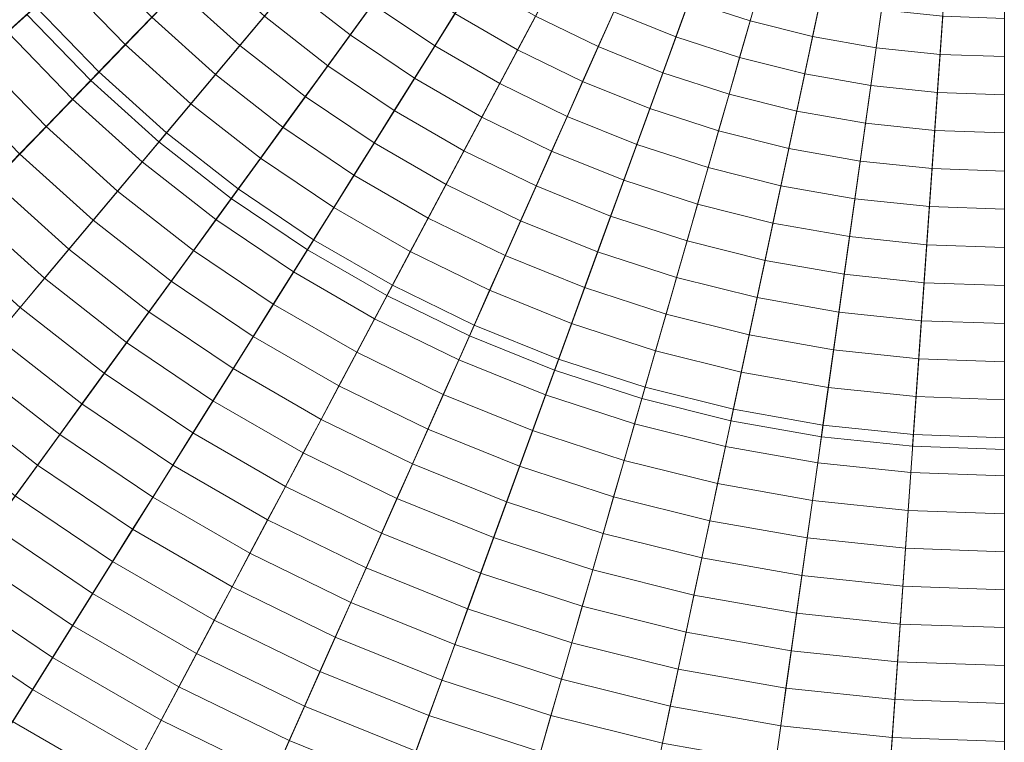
# Model space of a CAD drawing. Header units: centimetres. Extents: x -3.01 to 4.18, y -5.46 to 1.74.
# Tile 185 of 256: x -0.16 to 0.59, y -3.08 to -2.53. Entities that reach past the tile are written whole.
import ezdxf

# ---------------------------------------------------------------- set-up
doc = ezdxf.new("R2010")
doc.units = ezdxf.units.CM
doc.header["$LTSCALE"] = 2.54
doc.layers.add('Lucido design-1', color=7, linetype='Continuous')

# ---------------------------------------------------------------- blocks, each defined once
blk = doc.blocks.new('Gruppo-1')
at = {"color": 142, "linetype": 'Continuous', "lineweight": 9}
for points in [[(-0.15636, -2.52921, 36.39157), (-0.1079, -2.57939, 36.39157), (0.58636, -1.86046, 36.39157), (-0.15636, -2.52921, 36.39157)], [(0.58636, -1.86046, 37.29882), (-0.1079, -2.57939, 37.29882), (-0.15636, -2.52921, 37.29882), (0.58636, -1.86046, 37.29882)], [(-0.1079, -2.57939, 36.39157), (-0.05606, -2.62607, 36.39157), (0.58636, -1.86046, 36.39157), (-0.1079, -2.57939, 36.39157)], [(0.58636, -1.86046, 37.29882), (-0.05606, -2.62607, 37.29882), (-0.1079, -2.57939, 37.29882), (0.58636, -1.86046, 37.29882)], [(-0.05606, -2.62607, 36.39157), (-0.00109, -2.66902, 36.39157), (0.58636, -1.86046, 36.39157), (-0.05606, -2.62607, 36.39157)], [(0.58636, -1.86046, 37.29882), (-0.00109, -2.66902, 37.29882), (-0.05606, -2.62607, 37.29882), (0.58636, -1.86046, 37.29882)], [(-0.00109, -2.66902, 36.39157), (0.05674, -2.70803, 36.39157), (0.58636, -1.86046, 36.39157), (-0.00109, -2.66902, 36.39157)], [(0.58636, -1.86046, 37.29882), (0.05674, -2.70803, 37.29882), (-0.00109, -2.66902, 37.29882), (0.58636, -1.86046, 37.29882)], [(0.05674, -2.70803, 36.39157), (0.11715, -2.74291, 36.39157), (0.58636, -1.86046, 36.39157), (0.05674, -2.70803, 36.39157)], [(0.58636, -1.86046, 37.29882), (0.11715, -2.74291, 37.29882), (0.05674, -2.70803, 37.29882), (0.58636, -1.86046, 37.29882)], [(0.11715, -2.74291, 36.39157), (0.17985, -2.77349, 36.39157), (0.58636, -1.86046, 36.39157), (0.11715, -2.74291, 36.39157)], [(0.58636, -1.86046, 37.29882), (0.17985, -2.77349, 37.29882), (0.11715, -2.74291, 37.29882), (0.58636, -1.86046, 37.29882)], [(0.17985, -2.77349, 36.39157), (0.24453, -2.79962, 36.39157), (0.58636, -1.86046, 36.39157), (0.17985, -2.77349, 36.39157)], [(0.58636, -1.86046, 37.29882), (0.24453, -2.79962, 37.29882), (0.17985, -2.77349, 37.29882), (0.58636, -1.86046, 37.29882)], [(0.24453, -2.79962, 36.39157), (0.31088, -2.82118, 36.39157), (0.58636, -1.86046, 36.39157), (0.24453, -2.79962, 36.39157)], [(0.58636, -1.86046, 37.29882), (0.31088, -2.82118, 37.29882), (0.24453, -2.79962, 37.29882), (0.58636, -1.86046, 37.29882)], [(0.31088, -2.82118, 36.39157), (0.37857, -2.83806, 36.39157), (0.58636, -1.86046, 36.39157), (0.31088, -2.82118, 36.39157)], [(0.58636, -1.86046, 37.29882), (0.37857, -2.83806, 37.29882), (0.31088, -2.82118, 37.29882), (0.58636, -1.86046, 37.29882)], [(0.37857, -2.83806, 36.39157), (0.44727, -2.85017, 36.39157), (0.58636, -1.86046, 36.39157), (0.37857, -2.83806, 36.39157)], [(0.58636, -1.86046, 37.29882), (0.44727, -2.85017, 37.29882), (0.37857, -2.83806, 37.29882), (0.58636, -1.86046, 37.29882)], [(0.44727, -2.85017, 36.39157), (0.51664, -2.85746, 36.39157), (0.58636, -1.86046, 36.39157), (0.44727, -2.85017, 36.39157)], [(0.58636, -1.86046, 37.29882), (0.51664, -2.85746, 37.29882), (0.44727, -2.85017, 37.29882), (0.58636, -1.86046, 37.29882)], [(0.51664, -2.85746, 36.39157), (0.58636, -2.8599, 36.39157), (0.58636, -1.86046, 36.39157), (0.51664, -2.85746, 36.39157)], [(0.58636, -1.86046, 37.29882), (0.58636, -2.8599, 37.29882), (0.51664, -2.85746, 37.29882), (0.58636, -1.86046, 37.29882)], [(-0.15636, -2.52921, 37.29882), (-0.1079, -2.57939, 37.29882), (-0.1079, -2.57939, 36.39157), (-0.15636, -2.52921, 36.39157), (-0.15636, -2.52921, 37.29882)], [(-0.1079, -2.57939, 37.29882), (-0.05606, -2.62607, 37.29882), (-0.05606, -2.62607, 36.39157), (-0.1079, -2.57939, 36.39157), (-0.1079, -2.57939, 37.29882)], [(-0.05606, -2.62607, 37.29882), (-0.00109, -2.66902, 37.29882), (-0.00109, -2.66902, 36.39157), (-0.05606, -2.62607, 36.39157), (-0.05606, -2.62607, 37.29882)], [(-0.00109, -2.66902, 37.29882), (0.05674, -2.70803, 37.29882), (0.05674, -2.70803, 36.39157), (-0.00109, -2.66902, 36.39157), (-0.00109, -2.66902, 37.29882)], [(0.05674, -2.70803, 37.29882), (0.11715, -2.74291, 37.29882), (0.11715, -2.74291, 36.39157), (0.05674, -2.70803, 36.39157), (0.05674, -2.70803, 37.29882)], [(0.11715, -2.74291, 37.29882), (0.17985, -2.77349, 37.29882), (0.17985, -2.77349, 36.39157), (0.11715, -2.74291, 36.39157), (0.11715, -2.74291, 37.29882)], [(0.17985, -2.77349, 37.29882), (0.24453, -2.79962, 37.29882), (0.24453, -2.79962, 36.39157), (0.17985, -2.77349, 36.39157), (0.17985, -2.77349, 37.29882)], [(0.24453, -2.79962, 37.29882), (0.31088, -2.82118, 37.29882), (0.31088, -2.82118, 36.39157), (0.24453, -2.79962, 36.39157), (0.24453, -2.79962, 37.29882)], [(0.31088, -2.82118, 37.29882), (0.37857, -2.83806, 37.29882), (0.37857, -2.83806, 36.39157), (0.31088, -2.82118, 36.39157), (0.31088, -2.82118, 37.29882)], [(0.37857, -2.83806, 37.29882), (0.44727, -2.85017, 37.29882), (0.44727, -2.85017, 36.39157), (0.37857, -2.83806, 36.39157), (0.37857, -2.83806, 37.29882)], [(0.44727, -2.85017, 37.29882), (0.51664, -2.85746, 37.29882), (0.51664, -2.85746, 36.39157), (0.44727, -2.85017, 36.39157), (0.44727, -2.85017, 37.29882)], [(0.51664, -2.85746, 37.29882), (0.58636, -2.8599, 37.29882), (0.58636, -2.8599, 36.39157), (0.51664, -2.85746, 36.39157), (0.51664, -2.85746, 37.29882)]]:
    blk.add_polyline3d(points, dxfattribs=at)
for points in [[(-2.95759, -2.48536, 37.29766), (-2.90537, -2.73105, 37.29766), (0.58426, -1.86098, 37.29766), (0.58423, -1.86084, 37.29766)], [(-2.90537, -2.73105, 37.29766), (-2.83614, -2.9725, 37.29766), (0.58431, -1.86113, 37.29766), (0.58426, -1.86098, 37.29766)], [(-2.83614, -2.9725, 37.29766), (-2.75023, -3.20853, 37.29766), (0.58436, -1.86127, 37.29766), (0.58431, -1.86113, 37.29766)], [(-2.75023, -3.20853, 37.29766), (-2.64806, -3.43799, 37.29766), (0.58442, -1.86141, 37.29766), (0.58436, -1.86127, 37.29766)], [(-2.64806, -3.43799, 37.29766), (-2.53014, -3.65977, 37.29766), (0.58449, -1.86154, 37.29766), (0.58442, -1.86141, 37.29766)], [(-2.53014, -3.65977, 37.29766), (-2.39704, -3.87279, 37.29766), (0.58457, -1.86167, 37.29766), (0.58449, -1.86154, 37.29766)], [(-2.39704, -3.87279, 37.29766), (-2.24939, -4.076, 37.29766), (0.58466, -1.86179, 37.29766), (0.58457, -1.86167, 37.29766)], [(-2.24939, -4.076, 37.29766), (-2.08794, -4.26841, 37.29766), (0.58475, -1.86191, 37.29766), (0.58466, -1.86179, 37.29766)], [(-2.08794, -4.26841, 37.29766), (-1.91345, -4.4491, 37.29766), (0.58486, -1.86202, 37.29766), (0.58475, -1.86191, 37.29766)], [(-1.91345, -4.4491, 37.29766), (-1.72679, -4.61717, 37.29766), (0.58497, -1.86212, 37.29766), (0.58486, -1.86202, 37.29766)], [(-1.72679, -4.61717, 37.29766), (-1.52886, -4.77181, 37.29766), (0.58509, -1.86221, 37.29766), (0.58497, -1.86212, 37.29766)], [(-1.52886, -4.77181, 37.29766), (-1.32062, -4.91227, 37.29766), (0.58522, -1.86229, 37.29766), (0.58509, -1.86221, 37.29766)], [(-1.32062, -4.91227, 37.29766), (-1.10309, -5.03786, 37.29766), (0.58535, -1.86237, 37.29766), (0.58522, -1.86229, 37.29766)], [(-1.10309, -5.03786, 37.29766), (-0.87733, -5.14797, 37.29766), (0.58548, -1.86244, 37.29766), (0.58535, -1.86237, 37.29766)], [(-0.87733, -5.14797, 37.29766), (-0.64444, -5.24206, 37.29766), (0.58562, -1.86249, 37.29766), (0.58548, -1.86244, 37.29766)], [(-0.64444, -5.24206, 37.29766), (-0.40555, -5.31968, 37.29766), (0.58577, -1.86254, 37.29766), (0.58562, -1.86249, 37.29766)], [(-0.40555, -5.31968, 37.29766), (-0.16184, -5.38045, 37.29766), (0.58591, -1.86258, 37.29766), (0.58577, -1.86254, 37.29766)], [(-0.16184, -5.38045, 37.29766), (0.08553, -5.42407, 37.29766), (0.58606, -1.8626, 37.29766), (0.58591, -1.86258, 37.29766)], [(0.08553, -5.42407, 37.29766), (0.33533, -5.45032, 37.29766), (0.58621, -1.86262, 37.29766), (0.58606, -1.8626, 37.29766)], [(0.33533, -5.45032, 37.29766), (0.58636, -5.45909, 37.29766), (0.58636, -1.86262, 37.29766), (0.58621, -1.86262, 37.29766)], [(-0.19417, -2.47028, 38.32997), (-0.14973, -2.52324, 38.32997), (-0.1712, -2.54257, 38.32591), (-0.21694, -2.48807, 38.32591)], [(-0.10675, -2.48454, 38.33777), (-0.06153, -2.53137, 38.33777), (-0.08162, -2.55218, 38.33392), (-0.12825, -2.5039, 38.33392)], [(-0.02132, -2.48974, 38.34518), (0.02405, -2.53059, 38.34518), (0.00545, -2.55277, 38.34153), (-0.04143, -2.51056, 38.34153)], [(0.06129, -2.48622, 38.35218), (0.10622, -2.52132, 38.35218), (0.08919, -2.54476, 38.34873), (0.04267, -2.50841, 38.34873)], [(0.12325, -2.49787, 38.35553), (0.16885, -2.52862, 38.35553), (0.15349, -2.5532, 38.35218), (0.10622, -2.52132, 38.35218)], [(0.35658, -2.49179, 38.36793), (0.40118, -2.50628, 38.36793), (0.39318, -2.53418, 38.36498), (0.34665, -2.51906, 38.36498)], [(-0.12825, -2.5039, 38.33392), (-0.08162, -2.55218, 38.33392), (-0.1017, -2.57297, 38.32997), (-0.14973, -2.52324, 38.32997)], [(0.18421, -2.50404, 38.35878), (0.23008, -2.53052, 38.35878), (0.21647, -2.55612, 38.35553), (0.16885, -2.52862, 38.35553)], [(0.2437, -2.50491, 38.36193), (0.28949, -2.52724, 38.36193), (0.27769, -2.55374, 38.35878), (0.23008, -2.53052, 38.35878)], [(0.30129, -2.50074, 38.36498), (0.34665, -2.51906, 38.36498), (0.33673, -2.54633, 38.36193), (0.28949, -2.52724, 38.36193)], [(0.40118, -2.50628, 38.36793), (0.44668, -2.51762, 38.36793), (0.44064, -2.54601, 38.36498), (0.39318, -2.53418, 38.36498)], [(-0.04143, -2.51056, 38.34153), (0.00545, -2.55277, 38.34153), (-0.01315, -2.57493, 38.33777), (-0.06153, -2.53137, 38.33777)], [(0.04267, -2.50841, 38.34873), (0.08919, -2.54476, 38.34873), (0.07217, -2.56819, 38.34518), (0.02405, -2.53059, 38.34518)], [(0.34665, -2.51906, 38.36498), (0.39318, -2.53418, 38.36498), (0.38518, -2.56207, 38.36193), (0.33673, -2.54633, 38.36193)], [(0.44668, -2.51762, 38.36793), (0.49286, -2.52576, 38.36793), (0.48882, -2.55451, 38.36498), (0.44064, -2.54601, 38.36498)], [(-0.14973, -2.52324, 38.32997), (-0.1017, -2.57297, 38.32997), (-0.12177, -2.59375, 38.32591), (-0.1712, -2.54257, 38.32591)], [(0.10622, -2.52132, 38.35218), (0.15349, -2.5532, 38.35218), (0.13813, -2.57777, 38.34873), (0.08919, -2.54476, 38.34873)], [(0.16885, -2.52862, 38.35553), (0.21647, -2.55612, 38.35553), (0.20286, -2.58171, 38.35218), (0.15349, -2.5532, 38.35218)], [(0.28949, -2.52724, 38.36193), (0.33673, -2.54633, 38.36193), (0.32681, -2.57358, 38.35878), (0.27769, -2.55374, 38.35878)], [(0.49286, -2.52576, 38.36793), (0.5395, -2.53067, 38.36793), (0.53747, -2.55962, 38.36498), (0.48882, -2.55451, 38.36498)], [(-0.06153, -2.53137, 38.33777), (-0.01315, -2.57493, 38.33777), (-0.03174, -2.59709, 38.33392), (-0.08162, -2.55218, 38.33392)], [(0.02405, -2.53059, 38.34518), (0.07217, -2.56819, 38.34518), (0.05515, -2.59161, 38.34153), (0.00545, -2.55277, 38.34153)], [(0.23008, -2.53052, 38.35878), (0.27769, -2.55374, 38.35878), (0.2659, -2.58023, 38.35553), (0.21647, -2.55612, 38.35553)], [(0.39318, -2.53418, 38.36498), (0.44064, -2.54601, 38.36498), (0.43461, -2.5744, 38.36193), (0.38518, -2.56207, 38.36193)], [(0.5395, -2.53067, 38.36793), (0.58636, -2.5323, 38.36793), (0.58636, -2.56133, 38.36498), (0.53747, -2.55962, 38.36498)], [(-0.1712, -2.54257, 38.32591), (-0.12177, -2.59375, 38.32591), (-0.14183, -2.61453, 38.32176), (-0.19266, -2.5619, 38.32176)], [(0.08919, -2.54476, 38.34873), (0.13813, -2.57777, 38.34873), (0.12279, -2.60233, 38.34518), (0.07217, -2.56819, 38.34518)], [(0.33673, -2.54633, 38.36193), (0.38518, -2.56207, 38.36193), (0.37718, -2.58995, 38.35878), (0.32681, -2.57358, 38.35878)], [(0.44064, -2.54601, 38.36498), (0.48882, -2.55451, 38.36498), (0.48478, -2.58324, 38.36193), (0.43461, -2.5744, 38.36193)], [(-0.08162, -2.55218, 38.33392), (-0.03174, -2.59709, 38.33392), (-0.05032, -2.61923, 38.32997), (-0.1017, -2.57297, 38.32997)], [(0.00545, -2.55277, 38.34153), (0.05515, -2.59161, 38.34153), (0.03815, -2.61501, 38.33777), (-0.01315, -2.57493, 38.33777)], [(0.15349, -2.5532, 38.35218), (0.20286, -2.58171, 38.35218), (0.18926, -2.60729, 38.34873), (0.13813, -2.57777, 38.34873)], [(0.21647, -2.55612, 38.35553), (0.2659, -2.58023, 38.35553), (0.25411, -2.60671, 38.35218), (0.20286, -2.58171, 38.35218)], [(0.27769, -2.55374, 38.35878), (0.32681, -2.57358, 38.35878), (0.31689, -2.60083, 38.35553), (0.2659, -2.58023, 38.35553)], [(0.48882, -2.55451, 38.36498), (0.53747, -2.55962, 38.36498), (0.53545, -2.58857, 38.36193), (0.48478, -2.58324, 38.36193)], [(-0.19266, -2.5619, 38.32176), (-0.14183, -2.61453, 38.32176), (-0.16188, -2.63529, 38.31751), (-0.21411, -2.58121, 38.31751)], [(0.38518, -2.56207, 38.36193), (0.43461, -2.5744, 38.36193), (0.42858, -2.60277, 38.35878), (0.37718, -2.58995, 38.35878)], [(0.53747, -2.55962, 38.36498), (0.58636, -2.56133, 38.36498), (0.58636, -2.59035, 38.36193), (0.53545, -2.58857, 38.36193)], [(-0.1017, -2.57297, 38.32997), (-0.05032, -2.61923, 38.32997), (-0.0689, -2.64137, 38.32591), (-0.12177, -2.59375, 38.32591)], [(0.07217, -2.56819, 38.34518), (0.12279, -2.60233, 38.34518), (0.10745, -2.62688, 38.34153), (0.05515, -2.59161, 38.34153)], [(0.32681, -2.57358, 38.35878), (0.37718, -2.58995, 38.35878), (0.36919, -2.61782, 38.35553), (0.31689, -2.60083, 38.35553)], [(-0.01315, -2.57493, 38.33777), (0.03815, -2.61501, 38.33777), (0.02115, -2.63841, 38.33392), (-0.03174, -2.59709, 38.33392)], [(0.13813, -2.57777, 38.34873), (0.18926, -2.60729, 38.34873), (0.17567, -2.63286, 38.34518), (0.12279, -2.60233, 38.34518)], [(0.2659, -2.58023, 38.35553), (0.31689, -2.60083, 38.35553), (0.30698, -2.62807, 38.35218), (0.25411, -2.60671, 38.35218)], [(0.43461, -2.5744, 38.36193), (0.48478, -2.58324, 38.36193), (0.48074, -2.61197, 38.35878), (0.42858, -2.60277, 38.35878)], [(0.20286, -2.58171, 38.35218), (0.25411, -2.60671, 38.35218), (0.24233, -2.63317, 38.34873), (0.18926, -2.60729, 38.34873)], [(0.48478, -2.58324, 38.36193), (0.53545, -2.58857, 38.36193), (0.53342, -2.6175, 38.35878), (0.48074, -2.61197, 38.35878)], [(0.53545, -2.58857, 38.36193), (0.58636, -2.59035, 38.36193), (0.58636, -2.61935, 38.35878), (0.53342, -2.6175, 38.35878)], [(-0.12177, -2.59375, 38.32591), (-0.0689, -2.64137, 38.32591), (-0.08746, -2.66349, 38.32176), (-0.14183, -2.61453, 38.32176)], [(0.05515, -2.59161, 38.34153), (0.10745, -2.62688, 38.34153), (0.09212, -2.65142, 38.33777), (0.03815, -2.61501, 38.33777)], [(0.37718, -2.58995, 38.35878), (0.42858, -2.60277, 38.35878), (0.42255, -2.63113, 38.35553), (0.36919, -2.61782, 38.35553)], [(-0.03174, -2.59709, 38.33392), (0.02115, -2.63841, 38.33392), (0.00416, -2.6618, 38.32997), (-0.05032, -2.61923, 38.32997)], [(0.12279, -2.60233, 38.34518), (0.17567, -2.63286, 38.34518), (0.16208, -2.65842, 38.34153), (0.10745, -2.62688, 38.34153)], [(0.31689, -2.60083, 38.35553), (0.36919, -2.61782, 38.35553), (0.3612, -2.64568, 38.35218), (0.30698, -2.62807, 38.35218)], [(0.42858, -2.60277, 38.35878), (0.48074, -2.61197, 38.35878), (0.47671, -2.64068, 38.35553), (0.42255, -2.63113, 38.35553)], [(0.18926, -2.60729, 38.34873), (0.24233, -2.63317, 38.34873), (0.23055, -2.65963, 38.34518), (0.17567, -2.63286, 38.34518)], [(0.25411, -2.60671, 38.35218), (0.30698, -2.62807, 38.35218), (0.29707, -2.65529, 38.34873), (0.24233, -2.63317, 38.34873)], [(-0.14183, -2.61453, 38.32176), (-0.08746, -2.66349, 38.32176), (-0.10601, -2.6856, 38.31751), (-0.16188, -2.63529, 38.31751)], [(0.03815, -2.61501, 38.33777), (0.09212, -2.65142, 38.33777), (0.07679, -2.67594, 38.33392), (0.02115, -2.63841, 38.33392)], [(0.36919, -2.61782, 38.35553), (0.42255, -2.63113, 38.35553), (0.41652, -2.65948, 38.35218), (0.3612, -2.64568, 38.35218)], [(0.48074, -2.61197, 38.35878), (0.53342, -2.6175, 38.35878), (0.5314, -2.64643, 38.35553), (0.47671, -2.64068, 38.35553)], [(0.53342, -2.6175, 38.35878), (0.58636, -2.61935, 38.35878), (0.58636, -2.64835, 38.35553), (0.5314, -2.64643, 38.35553)], [(-0.05032, -2.61923, 38.32997), (0.00416, -2.6618, 38.32997), (-0.01283, -2.68517, 38.32591), (-0.0689, -2.64137, 38.32591)], [(0.10745, -2.62688, 38.34153), (0.16208, -2.65842, 38.34153), (0.1485, -2.68397, 38.33777), (0.09212, -2.65142, 38.33777)], [(0.17567, -2.63286, 38.34518), (0.23055, -2.65963, 38.34518), (0.21878, -2.68607, 38.34153), (0.16208, -2.65842, 38.34153)], [(0.24233, -2.63317, 38.34873), (0.29707, -2.65529, 38.34873), (0.28716, -2.6825, 38.34518), (0.23055, -2.65963, 38.34518)], [(0.30698, -2.62807, 38.35218), (0.3612, -2.64568, 38.35218), (0.35322, -2.67353, 38.34873), (0.29707, -2.65529, 38.34873)], [(0.42255, -2.63113, 38.35553), (0.47671, -2.64068, 38.35553), (0.47268, -2.66938, 38.35218), (0.41652, -2.65948, 38.35218)], [(-0.16188, -2.63529, 38.31751), (-0.10601, -2.6856, 38.31751), (-0.12456, -2.7077, 38.31315), (-0.18192, -2.65604, 38.31315)], [(0.02115, -2.63841, 38.33392), (0.07679, -2.67594, 38.33392), (0.06147, -2.70046, 38.32997), (0.00416, -2.6618, 38.32997)], [(0.47671, -2.64068, 38.35553), (0.5314, -2.64643, 38.35553), (0.52938, -2.67534, 38.35218), (0.47268, -2.66938, 38.35218)], [(-0.0689, -2.64137, 38.32591), (-0.01283, -2.68517, 38.32591), (-0.0298, -2.70854, 38.32176), (-0.08746, -2.66349, 38.32176)], [(0.3612, -2.64568, 38.35218), (0.41652, -2.65948, 38.35218), (0.4105, -2.68782, 38.34873), (0.35322, -2.67353, 38.34873)], [(0.5314, -2.64643, 38.35553), (0.58636, -2.64835, 38.35553), (0.58636, -2.67733, 38.35218), (0.52938, -2.67534, 38.35218)], [(0.09212, -2.65142, 38.33777), (0.1485, -2.68397, 38.33777), (0.13492, -2.7095, 38.33392), (0.07679, -2.67594, 38.33392)], [(0.29707, -2.65529, 38.34873), (0.35322, -2.67353, 38.34873), (0.34523, -2.70137, 38.34518), (0.28716, -2.6825, 38.34518)], [(-0.18192, -2.65604, 38.31315), (-0.12456, -2.7077, 38.31315), (-0.14309, -2.72979, 38.3087), (-0.20195, -2.67679, 38.3087)], [(0.00416, -2.6618, 38.32997), (0.06147, -2.70046, 38.32997), (0.04616, -2.72496, 38.32591), (-0.01283, -2.68517, 38.32591)], [(0.16208, -2.65842, 38.34153), (0.21878, -2.68607, 38.34153), (0.20701, -2.7125, 38.33777), (0.1485, -2.68397, 38.33777)], [(0.23055, -2.65963, 38.34518), (0.28716, -2.6825, 38.34518), (0.27726, -2.7097, 38.34153), (0.21878, -2.68607, 38.34153)], [(0.41652, -2.65948, 38.35218), (0.47268, -2.66938, 38.35218), (0.46864, -2.69807, 38.34873), (0.4105, -2.68782, 38.34873)], [(-0.08746, -2.66349, 38.32176), (-0.0298, -2.70854, 38.32176), (-0.04677, -2.73189, 38.31751), (-0.10601, -2.6856, 38.31751)], [(0.47268, -2.66938, 38.35218), (0.52938, -2.67534, 38.35218), (0.52736, -2.70424, 38.34873), (0.46864, -2.69807, 38.34873)], [(-0.20195, -2.67679, 38.3087), (-0.14309, -2.72979, 38.3087), (-0.16161, -2.75186, 38.30415), (-0.22197, -2.69752, 38.30415)], [(0.07679, -2.67594, 38.33392), (0.13492, -2.7095, 38.33392), (0.12135, -2.73503, 38.32997), (0.06147, -2.70046, 38.32997)], [(0.35322, -2.67353, 38.34873), (0.4105, -2.68782, 38.34873), (0.40448, -2.71614, 38.34518), (0.34523, -2.70137, 38.34518)], [(0.52938, -2.67534, 38.35218), (0.58636, -2.67733, 38.35218), (0.58636, -2.7063, 38.34873), (0.52736, -2.70424, 38.34873)], [(-0.10601, -2.6856, 38.31751), (-0.04677, -2.73189, 38.31751), (-0.06372, -2.75523, 38.31315), (-0.12456, -2.7077, 38.31315)], [(-0.01283, -2.68517, 38.32591), (0.04616, -2.72496, 38.32591), (0.03086, -2.74945, 38.32176), (-0.0298, -2.70854, 38.32176)], [(0.1485, -2.68397, 38.33777), (0.20701, -2.7125, 38.33777), (0.19524, -2.73892, 38.33392), (0.13492, -2.7095, 38.33392)], [(0.28716, -2.6825, 38.34518), (0.34523, -2.70137, 38.34518), (0.33726, -2.7292, 38.34153), (0.27726, -2.7097, 38.34153)], [(0.21878, -2.68607, 38.34153), (0.27726, -2.7097, 38.34153), (0.26737, -2.73689, 38.33777), (0.20701, -2.7125, 38.33777)], [(0.4105, -2.68782, 38.34873), (0.46864, -2.69807, 38.34873), (0.46461, -2.72675, 38.34518), (0.40448, -2.71614, 38.34518)], [(-0.22197, -2.69752, 38.30415), (-0.16161, -2.75186, 38.30415), (-0.18013, -2.77393, 38.29949), (-0.24198, -2.71824, 38.29949)], [(0.06147, -2.70046, 38.32997), (0.12135, -2.73503, 38.32997), (0.10778, -2.76054, 38.32591), (0.04616, -2.72496, 38.32591)], [(0.46864, -2.69807, 38.34873), (0.52736, -2.70424, 38.34873), (0.52534, -2.73313, 38.34518), (0.46461, -2.72675, 38.34518)], [(-0.12456, -2.7077, 38.31315), (-0.06372, -2.75523, 38.31315), (-0.08067, -2.77855, 38.3087), (-0.14309, -2.72979, 38.3087)], [(0.34523, -2.70137, 38.34518), (0.40448, -2.71614, 38.34518), (0.39846, -2.74446, 38.34153), (0.33726, -2.7292, 38.34153)], [(0.52736, -2.70424, 38.34873), (0.58636, -2.7063, 38.34873), (0.58636, -2.73526, 38.34518), (0.52534, -2.73313, 38.34518)], [(-0.0298, -2.70854, 38.32176), (0.03086, -2.74945, 38.32176), (0.01556, -2.77393, 38.31751), (-0.04677, -2.73189, 38.31751)], [(0.13492, -2.7095, 38.33392), (0.19524, -2.73892, 38.33392), (0.18349, -2.76533, 38.32997), (0.12135, -2.73503, 38.32997)], [(0.20701, -2.7125, 38.33777), (0.26737, -2.73689, 38.33777), (0.25747, -2.76407, 38.33392), (0.19524, -2.73892, 38.33392)], [(0.27726, -2.7097, 38.34153), (0.33726, -2.7292, 38.34153), (0.32928, -2.75701, 38.33777), (0.26737, -2.73689, 38.33777)], [(0.40448, -2.71614, 38.34518), (0.46461, -2.72675, 38.34518), (0.46058, -2.75541, 38.34153), (0.39846, -2.74446, 38.34153)], [(-0.14309, -2.72979, 38.3087), (-0.08067, -2.77855, 38.3087), (-0.09761, -2.80187, 38.30415), (-0.16161, -2.75186, 38.30415)], [(0.04616, -2.72496, 38.32591), (0.10778, -2.76054, 38.32591), (0.09422, -2.78604, 38.32176), (0.03086, -2.74945, 38.32176)], [(0.33726, -2.7292, 38.34153), (0.39846, -2.74446, 38.34153), (0.39245, -2.77276, 38.33777), (0.32928, -2.75701, 38.33777)], [(0.46461, -2.72675, 38.34518), (0.52534, -2.73313, 38.34518), (0.52332, -2.762, 38.34153), (0.46058, -2.75541, 38.34153)], [(-0.04677, -2.73189, 38.31751), (0.01556, -2.77393, 38.31751), (0.00028, -2.79839, 38.31315), (-0.06372, -2.75523, 38.31315)], [(0.12135, -2.73503, 38.32997), (0.18349, -2.76533, 38.32997), (0.17173, -2.79173, 38.32591), (0.10778, -2.76054, 38.32591)], [(0.26737, -2.73689, 38.33777), (0.32928, -2.75701, 38.33777), (0.32131, -2.78481, 38.33392), (0.25747, -2.76407, 38.33392)], [(0.52534, -2.73313, 38.34518), (0.58636, -2.73526, 38.34518), (0.58636, -2.76421, 38.34153), (0.52332, -2.762, 38.34153)], [(0.19524, -2.73892, 38.33392), (0.25747, -2.76407, 38.33392), (0.24759, -2.79123, 38.32997), (0.18349, -2.76533, 38.32997)], [(0.39846, -2.74446, 38.34153), (0.46058, -2.75541, 38.34153), (0.45656, -2.78406, 38.33777), (0.39245, -2.77276, 38.33777)], [(-0.16161, -2.75186, 38.30415), (-0.09761, -2.80187, 38.30415), (-0.11454, -2.82517, 38.29949), (-0.18013, -2.77393, 38.29949)], [(0.03086, -2.74945, 38.32176), (0.09422, -2.78604, 38.32176), (0.08067, -2.81152, 38.31751), (0.01556, -2.77393, 38.31751)], [(-0.06372, -2.75523, 38.31315), (0.00028, -2.79839, 38.31315), (-0.015, -2.82285, 38.3087), (-0.08067, -2.77855, 38.3087)], [(0.10778, -2.76054, 38.32591), (0.17173, -2.79173, 38.32591), (0.15999, -2.81811, 38.32176), (0.09422, -2.78604, 38.32176)], [(0.32928, -2.75701, 38.33777), (0.39245, -2.77276, 38.33777), (0.38643, -2.80105, 38.33392), (0.32131, -2.78481, 38.33392)], [(0.46058, -2.75541, 38.34153), (0.52332, -2.762, 38.34153), (0.5213, -2.79087, 38.33777), (0.45656, -2.78406, 38.33777)], [(0.18349, -2.76533, 38.32997), (0.24759, -2.79123, 38.32997), (0.23771, -2.81838, 38.32591), (0.17173, -2.79173, 38.32591)], [(0.25747, -2.76407, 38.33392), (0.32131, -2.78481, 38.33392), (0.31334, -2.8126, 38.32997), (0.24759, -2.79123, 38.32997)], [(0.52332, -2.762, 38.34153), (0.58636, -2.76421, 38.34153), (0.58636, -2.79314, 38.33777), (0.5213, -2.79087, 38.33777)], [(-0.18013, -2.77393, 38.29949), (-0.11454, -2.82517, 38.29949), (-0.13146, -2.84846, 38.29474), (-0.19863, -2.79598, 38.29474)], [(0.01556, -2.77393, 38.31751), (0.08067, -2.81152, 38.31751), (0.06713, -2.83699, 38.31315), (0.00028, -2.79839, 38.31315)], [(0.39245, -2.77276, 38.33777), (0.45656, -2.78406, 38.33777), (0.45253, -2.8127, 38.33392), (0.38643, -2.80105, 38.33392)], [(-0.08067, -2.77855, 38.3087), (-0.015, -2.82285, 38.3087), (-0.03028, -2.84729, 38.30415), (-0.09761, -2.80187, 38.30415)], [(0.09422, -2.78604, 38.32176), (0.15999, -2.81811, 38.32176), (0.14825, -2.84448, 38.31751), (0.08067, -2.81152, 38.31751)], [(0.32131, -2.78481, 38.33392), (0.38643, -2.80105, 38.33392), (0.38042, -2.82932, 38.32997), (0.31334, -2.8126, 38.32997)], [(0.45656, -2.78406, 38.33777), (0.5213, -2.79087, 38.33777), (0.51928, -2.81972, 38.33392), (0.45253, -2.8127, 38.33392)], [(-0.19863, -2.79598, 38.29474), (-0.13146, -2.84846, 38.29474), (-0.14837, -2.87173, 38.28989), (-0.21712, -2.81802, 38.28989)], [(0.17173, -2.79173, 38.32591), (0.23771, -2.81838, 38.32591), (0.22783, -2.84552, 38.32176), (0.15999, -2.81811, 38.32176)], [(0.24759, -2.79123, 38.32997), (0.31334, -2.8126, 38.32997), (0.30538, -2.84037, 38.32591), (0.23771, -2.81838, 38.32591)], [(0.5213, -2.79087, 38.33777), (0.58636, -2.79314, 38.33777), (0.58636, -2.82206, 38.33392), (0.51928, -2.81972, 38.33392)], [(-0.09761, -2.80187, 38.30415), (-0.03028, -2.84729, 38.30415), (-0.04554, -2.87171, 38.29949), (-0.11454, -2.82517, 38.29949)], [(0.00028, -2.79839, 38.31315), (0.06713, -2.83699, 38.31315), (0.05359, -2.86245, 38.3087), (-0.015, -2.82285, 38.3087)], [(0.38643, -2.80105, 38.33392), (0.45253, -2.8127, 38.33392), (0.44851, -2.84133, 38.32997), (0.38042, -2.82932, 38.32997)], [(0.08067, -2.81152, 38.31751), (0.14825, -2.84448, 38.31751), (0.13651, -2.87083, 38.31315), (0.06713, -2.83699, 38.31315)], [(0.31334, -2.8126, 38.32997), (0.38042, -2.82932, 38.32997), (0.37442, -2.85758, 38.32591), (0.30538, -2.84037, 38.32591)], [(0.45253, -2.8127, 38.33392), (0.51928, -2.81972, 38.33392), (0.51727, -2.84855, 38.32997), (0.44851, -2.84133, 38.32997)], [(-0.21712, -2.81802, 38.28989), (-0.14837, -2.87173, 38.28989), (-0.16527, -2.895, 38.28493), (-0.23561, -2.84004, 38.28493)], [(0.15999, -2.81811, 38.32176), (0.22783, -2.84552, 38.32176), (0.21796, -2.87264, 38.31751), (0.14825, -2.84448, 38.31751)], [(0.23771, -2.81838, 38.32591), (0.30538, -2.84037, 38.32591), (0.29742, -2.86813, 38.32176), (0.22783, -2.84552, 38.32176)], [(0.51928, -2.81972, 38.33392), (0.58636, -2.82206, 38.33392), (0.58636, -2.85097, 38.32997), (0.51727, -2.84855, 38.32997)], [(-0.11454, -2.82517, 38.29949), (-0.04554, -2.87171, 38.29949), (-0.06079, -2.89612, 38.29474), (-0.13146, -2.84846, 38.29474)], [(-0.015, -2.82285, 38.3087), (0.05359, -2.86245, 38.3087), (0.04006, -2.8879, 38.30415), (-0.03028, -2.84729, 38.30415)], [(0.38042, -2.82932, 38.32997), (0.44851, -2.84133, 38.32997), (0.44449, -2.86994, 38.32591), (0.37442, -2.85758, 38.32591)], [(0.06713, -2.83699, 38.31315), (0.13651, -2.87083, 38.31315), (0.12479, -2.89718, 38.3087), (0.05359, -2.86245, 38.3087)], [(0.30538, -2.84037, 38.32591), (0.37442, -2.85758, 38.32591), (0.36841, -2.88583, 38.32176), (0.29742, -2.86813, 38.32176)], [(0.44851, -2.84133, 38.32997), (0.51727, -2.84855, 38.32997), (0.51525, -2.87738, 38.32591), (0.44449, -2.86994, 38.32591)], [(-0.13146, -2.84846, 38.29474), (-0.06079, -2.89612, 38.29474), (-0.07604, -2.92052, 38.28989), (-0.14837, -2.87173, 38.28989)], [(-0.03028, -2.84729, 38.30415), (0.04006, -2.8879, 38.30415), (0.02654, -2.91333, 38.29949), (-0.04554, -2.87171, 38.29949)], [(0.14825, -2.84448, 38.31751), (0.21796, -2.87264, 38.31751), (0.20809, -2.89975, 38.31315), (0.13651, -2.87083, 38.31315)], [(0.22783, -2.84552, 38.32176), (0.29742, -2.86813, 38.32176), (0.28946, -2.89588, 38.31751), (0.21796, -2.87264, 38.31751)], [(0.51727, -2.84855, 38.32997), (0.58636, -2.85097, 38.32997), (0.58636, -2.87986, 38.32591), (0.51525, -2.87738, 38.32591)], [(0.37442, -2.85758, 38.32591), (0.44449, -2.86994, 38.32591), (0.44047, -2.89854, 38.32176), (0.36841, -2.88583, 38.32176)], [(0.05359, -2.86245, 38.3087), (0.12479, -2.89718, 38.3087), (0.11306, -2.9235, 38.30415), (0.04006, -2.8879, 38.30415)], [(-0.14837, -2.87173, 38.28989), (-0.07604, -2.92052, 38.28989), (-0.09128, -2.94491, 38.28493), (-0.16527, -2.895, 38.28493)], [(-0.04554, -2.87171, 38.29949), (0.02654, -2.91333, 38.29949), (0.01303, -2.93875, 38.29474), (-0.06079, -2.89612, 38.29474)], [(0.13651, -2.87083, 38.31315), (0.20809, -2.89975, 38.31315), (0.19823, -2.92685, 38.3087), (0.12479, -2.89718, 38.3087)], [(0.21796, -2.87264, 38.31751), (0.28946, -2.89588, 38.31751), (0.28151, -2.92361, 38.31315), (0.20809, -2.89975, 38.31315)], [(0.29742, -2.86813, 38.32176), (0.36841, -2.88583, 38.32176), (0.36241, -2.91406, 38.31751), (0.28946, -2.89588, 38.31751)], [(0.44449, -2.86994, 38.32591), (0.51525, -2.87738, 38.32591), (0.51324, -2.90618, 38.32176), (0.44047, -2.89854, 38.32176)], [(0.51525, -2.87738, 38.32591), (0.58636, -2.87986, 38.32591), (0.58636, -2.90874, 38.32176), (0.51324, -2.90618, 38.32176)], [(0.36841, -2.88583, 38.32176), (0.44047, -2.89854, 38.32176), (0.43645, -2.92712, 38.31751), (0.36241, -2.91406, 38.31751)], [(-0.16527, -2.895, 38.28493), (-0.09128, -2.94491, 38.28493), (-0.1065, -2.96928, 38.27988), (-0.18216, -2.91824, 38.27988)], [(0.04006, -2.8879, 38.30415), (0.11306, -2.9235, 38.30415), (0.10135, -2.94981, 38.29949), (0.02654, -2.91333, 38.29949)], [(-0.06079, -2.89612, 38.29474), (0.01303, -2.93875, 38.29474), (-0.00048, -2.96415, 38.28989), (-0.07604, -2.92052, 38.28989)], [(0.12479, -2.89718, 38.3087), (0.19823, -2.92685, 38.3087), (0.18837, -2.95393, 38.30415), (0.11306, -2.9235, 38.30415)], [(0.20809, -2.89975, 38.31315), (0.28151, -2.92361, 38.31315), (0.27356, -2.95133, 38.3087), (0.19823, -2.92685, 38.3087)], [(0.28946, -2.89588, 38.31751), (0.36241, -2.91406, 38.31751), (0.35641, -2.94228, 38.31315), (0.28151, -2.92361, 38.31315)], [(0.44047, -2.89854, 38.32176), (0.51324, -2.90618, 38.32176), (0.51122, -2.93498, 38.31751), (0.43645, -2.92712, 38.31751)], [(0.51324, -2.90618, 38.32176), (0.58636, -2.90874, 38.32176), (0.58636, -2.9376, 38.31751), (0.51122, -2.93498, 38.31751)], [(0.02654, -2.91333, 38.29949), (0.10135, -2.94981, 38.29949), (0.08964, -2.97611, 38.29474), (0.01303, -2.93875, 38.29474)], [(0.36241, -2.91406, 38.31751), (0.43645, -2.92712, 38.31751), (0.43244, -2.95569, 38.31315), (0.35641, -2.94228, 38.31315)], [(-0.18216, -2.91824, 38.27988), (-0.1065, -2.96928, 38.27988), (-0.12172, -2.99363, 38.27473), (-0.19904, -2.94148, 38.27473)], [(-0.07604, -2.92052, 38.28989), (-0.00048, -2.96415, 38.28989), (-0.01398, -2.98953, 38.28493), (-0.09128, -2.94491, 38.28493)], [(0.11306, -2.9235, 38.30415), (0.18837, -2.95393, 38.30415), (0.17852, -2.98099, 38.29949), (0.10135, -2.94981, 38.29949)], [(0.28151, -2.92361, 38.31315), (0.35641, -2.94228, 38.31315), (0.35042, -2.97049, 38.3087), (0.27356, -2.95133, 38.3087)], [(0.19823, -2.92685, 38.3087), (0.27356, -2.95133, 38.3087), (0.26562, -2.97903, 38.30415), (0.18837, -2.95393, 38.30415)], [(0.43645, -2.92712, 38.31751), (0.51122, -2.93498, 38.31751), (0.50921, -2.96376, 38.31315), (0.43244, -2.95569, 38.31315)], [(0.01303, -2.93875, 38.29474), (0.08964, -2.97611, 38.29474), (0.07794, -3.00239, 38.28989), (-0.00048, -2.96415, 38.28989)], [(0.51122, -2.93498, 38.31751), (0.58636, -2.9376, 38.31751), (0.58636, -2.96645, 38.31315), (0.50921, -2.96376, 38.31315)], [(-0.19904, -2.94148, 38.27473), (-0.12172, -2.99363, 38.27473), (-0.13693, -3.01797, 38.26948), (-0.21591, -2.96469, 38.26948)], [(-0.09128, -2.94491, 38.28493), (-0.01398, -2.98953, 38.28493), (-0.02747, -3.01491, 38.27988), (-0.1065, -2.96928, 38.27988)], [(0.35641, -2.94228, 38.31315), (0.43244, -2.95569, 38.31315), (0.42842, -2.98424, 38.3087), (0.35042, -2.97049, 38.3087)], [(0.10135, -2.94981, 38.29949), (0.17852, -2.98099, 38.29949), (0.16867, -3.00804, 38.29474), (0.08964, -2.97611, 38.29474)], [(0.18837, -2.95393, 38.30415), (0.26562, -2.97903, 38.30415), (0.25768, -3.00671, 38.29949), (0.17852, -2.98099, 38.29949)], [(0.27356, -2.95133, 38.3087), (0.35042, -2.97049, 38.3087), (0.34443, -2.99868, 38.30415), (0.26562, -2.97903, 38.30415)], [(0.43244, -2.95569, 38.31315), (0.50921, -2.96376, 38.31315), (0.5072, -2.99252, 38.3087), (0.42842, -2.98424, 38.3087)], [(-0.21591, -2.96469, 38.26948), (-0.13693, -3.01797, 38.26948), (-0.15213, -3.04229, 38.26412), (-0.23277, -2.9879, 38.26412)], [(-0.1065, -2.96928, 38.27988), (-0.02747, -3.01491, 38.27988), (-0.04095, -3.04026, 38.27473), (-0.12172, -2.99363, 38.27473)], [(-0.00048, -2.96415, 38.28989), (0.07794, -3.00239, 38.28989), (0.06624, -3.02866, 38.28493), (-0.01398, -2.98953, 38.28493)], [(0.50921, -2.96376, 38.31315), (0.58636, -2.96645, 38.31315), (0.58636, -2.99529, 38.3087), (0.5072, -2.99252, 38.3087)], [(0.08964, -2.97611, 38.29474), (0.16867, -3.00804, 38.29474), (0.15884, -3.03508, 38.28989), (0.07794, -3.00239, 38.28989)], [(0.35042, -2.97049, 38.3087), (0.42842, -2.98424, 38.3087), (0.42441, -3.01278, 38.30415), (0.34443, -2.99868, 38.30415)], [(0.17852, -2.98099, 38.29949), (0.25768, -3.00671, 38.29949), (0.24974, -3.03438, 38.29474), (0.16867, -3.00804, 38.29474)], [(0.26562, -2.97903, 38.30415), (0.34443, -2.99868, 38.30415), (0.33844, -3.02685, 38.29949), (0.25768, -3.00671, 38.29949)], [(0.42842, -2.98424, 38.3087), (0.5072, -2.99252, 38.3087), (0.50519, -3.02127, 38.30415), (0.42441, -3.01278, 38.30415)], [(-0.23277, -2.9879, 38.26412), (-0.15213, -3.04229, 38.26412), (-0.16732, -3.0666, 38.25867), (-0.24962, -3.01109, 38.25867)], [(-0.01398, -2.98953, 38.28493), (0.06624, -3.02866, 38.28493), (0.05456, -3.05491, 38.27988), (-0.02747, -3.01491, 38.27988)], [(0.5072, -2.99252, 38.3087), (0.58636, -2.99529, 38.3087), (0.58636, -3.0241, 38.30415), (0.50519, -3.02127, 38.30415)], [(-0.12172, -2.99363, 38.27473), (-0.04095, -3.04026, 38.27473), (-0.05442, -3.0656, 38.26948), (-0.13693, -3.01797, 38.26948)], [(0.34443, -2.99868, 38.30415), (0.42441, -3.01278, 38.30415), (0.4204, -3.0413, 38.29949), (0.33844, -3.02685, 38.29949)], [(0.07794, -3.00239, 38.28989), (0.15884, -3.03508, 38.28989), (0.149, -3.0621, 38.28493), (0.06624, -3.02866, 38.28493)], [(0.25768, -3.00671, 38.29949), (0.33844, -3.02685, 38.29949), (0.33245, -3.05501, 38.29474), (0.24974, -3.03438, 38.29474)], [(-0.02747, -3.01491, 38.27988), (0.05456, -3.05491, 38.27988), (0.04288, -3.08115, 38.27473), (-0.04095, -3.04026, 38.27473)], [(0.16867, -3.00804, 38.29474), (0.24974, -3.03438, 38.29474), (0.24181, -3.06204, 38.28989), (0.15884, -3.03508, 38.28989)], [(0.42441, -3.01278, 38.30415), (0.50519, -3.02127, 38.30415), (0.50318, -3.05, 38.29949), (0.4204, -3.0413, 38.29949)], [(-0.13693, -3.01797, 38.26948), (-0.05442, -3.0656, 38.26948), (-0.06789, -3.09093, 38.26412), (-0.15213, -3.04229, 38.26412)], [(0.50519, -3.02127, 38.30415), (0.58636, -3.0241, 38.30415), (0.58636, -3.05291, 38.29949), (0.50318, -3.05, 38.29949)], [(0.06624, -3.02866, 38.28493), (0.149, -3.0621, 38.28493), (0.13917, -3.0891, 38.27988), (0.05456, -3.05491, 38.27988)], [(0.33844, -3.02685, 38.29949), (0.4204, -3.0413, 38.29949), (0.4164, -3.06981, 38.29474), (0.33245, -3.05501, 38.29474)], [(0.15884, -3.03508, 38.28989), (0.24181, -3.06204, 38.28989), (0.23389, -3.08968, 38.28493), (0.149, -3.0621, 38.28493)], [(0.24974, -3.03438, 38.29474), (0.33245, -3.05501, 38.29474), (0.32647, -3.08315, 38.28989), (0.24181, -3.06204, 38.28989)], [(-0.15213, -3.04229, 38.26412), (-0.06789, -3.09093, 38.26412), (-0.08134, -3.11623, 38.25867), (-0.16732, -3.0666, 38.25867)], [(-0.04095, -3.04026, 38.27473), (0.04288, -3.08115, 38.27473), (0.0312, -3.10737, 38.26948), (-0.05442, -3.0656, 38.26948)], [(0.4204, -3.0413, 38.29949), (0.50318, -3.05, 38.29949), (0.50117, -3.07872, 38.29474), (0.4164, -3.06981, 38.29474)], [(0.50318, -3.05, 38.29949), (0.58636, -3.05291, 38.29949), (0.58636, -3.08169, 38.29474), (0.50117, -3.07872, 38.29474)], [(0.05456, -3.05491, 38.27988), (0.13917, -3.0891, 38.27988), (0.12935, -3.11609, 38.27473), (0.04288, -3.08115, 38.27473)], [(0.33245, -3.05501, 38.29474), (0.4164, -3.06981, 38.29474), (0.41239, -3.0983, 38.28989), (0.32647, -3.08315, 38.28989)], [(-0.16732, -3.0666, 38.25867), (-0.08134, -3.11623, 38.25867), (-0.09479, -3.14152, 38.25312), (-0.1825, -3.09089, 38.25312)], [(-0.05442, -3.0656, 38.26948), (0.0312, -3.10737, 38.26948), (0.01954, -3.13357, 38.26412), (-0.06789, -3.09093, 38.26412)], [(0.149, -3.0621, 38.28493), (0.23389, -3.08968, 38.28493), (0.22597, -3.1173, 38.27988), (0.13917, -3.0891, 38.27988)], [(0.24181, -3.06204, 38.28989), (0.32647, -3.08315, 38.28989), (0.32049, -3.11127, 38.28493), (0.23389, -3.08968, 38.28493)], [(0.4164, -3.06981, 38.29474), (0.50117, -3.07872, 38.29474), (0.49917, -3.10742, 38.28989), (0.41239, -3.0983, 38.28989)], [(0.04288, -3.08115, 38.27473), (0.12935, -3.11609, 38.27473), (0.11954, -3.14305, 38.26948), (0.0312, -3.10737, 38.26948)], [(0.50117, -3.07872, 38.29474), (0.58636, -3.08169, 38.29474), (0.58636, -3.11046, 38.28989), (0.49917, -3.10742, 38.28989)]]:
    blk.add_3dface(points, dxfattribs=at)

msp = doc.modelspace()

# ---------------------------------------------------------------- block references
at = {"layer": 'Lucido design-1', "color": 7}
msp.add_blockref('Gruppo-1', (0, 0), dxfattribs=at)

doc.saveas('drawing.dxf')
